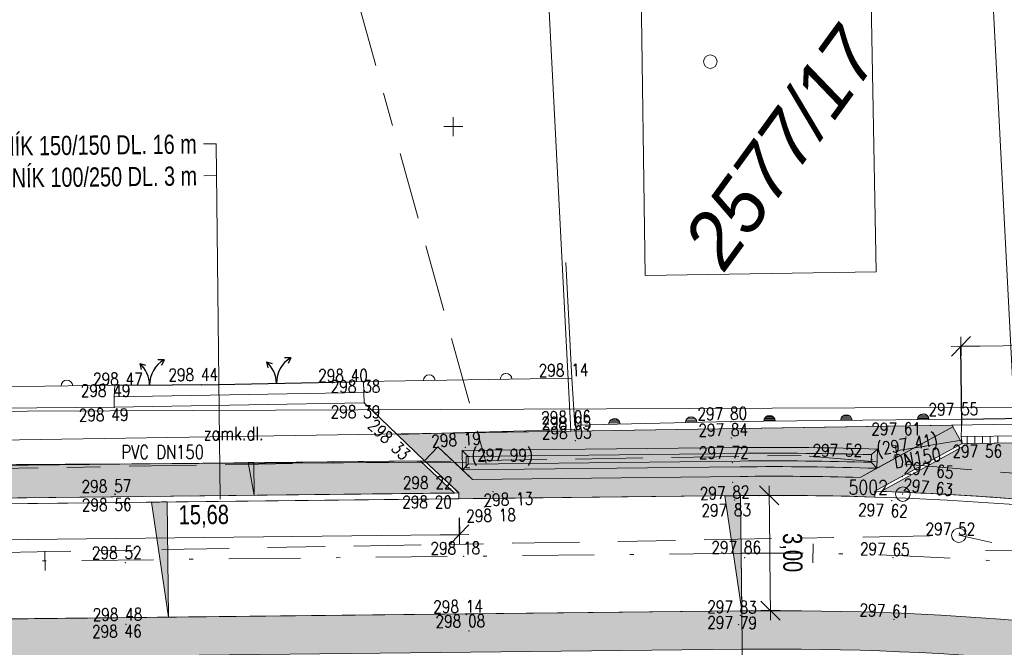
# Model space of a CAD drawing. Header units: metres. Extents: x -456831 to -456516, y -1111244 to -1111169.
# Tile 9 of 19: x -456761 to -456736, y -1111214 to -1111197. Entities that reach past the tile are written whole.
import ezdxf
from ezdxf.enums import TextEntityAlignment as Align

# ---------------------------------------------------------------- set-up
doc = ezdxf.new("R2010")
doc.units = ezdxf.units.M
doc.header["$MEASUREMENT"] = 0
for name, pattern in [('6.1622', [40, 3.5, -3, 7, -3, 3.5, 3.5, -3, 7, -3, 3.5]), ('6.2322', [40, 3.5, -3, 7, -4, 6, -3, 7, -3, 3.5]), ('DGN Style 2', [9.312694, 5.587616, -3.725078]), ('DGN Style 4', [14.909623, 7.450155, -3.725078, 0.009313, -3.725078])]:
    doc.linetypes.add(name, pattern=pattern)
doc.layers.get('0').update_dxf_attribs({"lineweight": 13})
for name, color, linetype, lineweight in [('BARVY_KOMUNIKACE', 254, 'Continuous', 0), ('BARVY_KRAJNICE', 101, 'Continuous', 0), ('BARVY_NASYP', 71, 'Continuous', 0), ('BARVY_OPRAVA_DLAZBA', 51, 'Continuous', 0), ('GEODETICKE_BODY', 2, 'Continuous', 13), ('geom_popis_oblouku', 1, 'DGN Style 2', 0), ('HRANICE', 7, 'Continuous', 13), ('Hranice parcel', 9, 'Continuous', 13), ('HRANICE_DRUH_POZEMKU', 7, 'Continuous', 13), ('HRANICE_VSTUP', 4, 'Continuous', 30), ('HRANY NAVRH', 1, 'Continuous', 13), ('HRANY_ZELEN', 96, 'Continuous', 13), ('IS_CEZ_NN_NADZ', 1, 'Continuous', 0), ('IS_SMVAK_KANAL_SPL_TRASA', 32, '6.2322', 0), ('IS_SMVAK_VODA_TRASA', 5, '6.1622', 0), ('KOMUNIKACE_CHODNIK', 7, 'Continuous', 13), ('KOTY', 1, 'Continuous', 13), ('KRAJNICE', 1, 'Continuous', 13), ('OBJEKTY_ODVODNOVACI_ZLAB', 7, 'Continuous', 13), ('OSA', 1, 'DGN Style 4', 13), ('Parcelní čísla', 9, 'Continuous', 13), ('POPIS OBRUB', 1, 'Continuous', 13), ('SIT', 5, 'Continuous', 13), ('SITE_KANALIZACE', 7, 'Continuous', 13), ('SKLONOVNIK', 1, 'Continuous', 0), ('SKRYTE_BODY', 7, 'Continuous', 0), ('STANIČENÍ', 1, 'Continuous', 13), ('TEXTY_KANALIZACE', 7, 'Continuous', 13), ('TEXTY_KOMUNIKACE', 7, 'Continuous', 13), ('VYSKY', 34, 'Continuous', 0), ('VYSKY_OBRUBNIK', 34, 'Continuous', 0), ('Značky budov', 9, 'Continuous', 13)]:
    doc.layers.add(name, color=color, linetype=linetype, lineweight=lineweight)
doc.styles.add('ARIAL', font='arial.ttf')
doc.styles.add('ROMANS', font='romans.shx')
doc.styles.add('Style-Arial', font='arial.ttf')
doc.styles.add('Style-cs_Italics', font='cs_Italics.shx')
doc.styles.add('Style-Times New Roman', font='times.ttf')
doc.dimstyles.new('1 500', dxfattribs={"dimtxt": 1, "dimasz": 1, "dimexe": 0, "dimexo": 1, "dimgap": 0.5, "dimtad": 1, "dimzin": 0, "dimtxsty": 'Style-Times New Roman', "dimblk": 'KONCOVA ZNACKA KOTY_1.0', "dimcen": 0, "dimazin": 3, "dimtfac": 1, "dimtdec": 0, "dimtofl": 0, "dimtmove": 0, "dimatfit": 1, "dimldrblk": 'KONCOVA ZNACKA KOTY_1.0', "dimfxl": 0, "dimtolj": 1, "dimtzin": 0, "dimarcsym": 0})

# ---------------------------------------------------------------- blocks, each defined once
blk = doc.blocks.new('4.02')
at = {"layer": 'Značky budov', "ltscale": 0.25}
blk.add_circle((-0.0007, 0.0001), 0.0175, dxfattribs=at)
blk = doc.blocks.new('SIT')
at = {"color": 0, "linetype": 'ByBlock', "lineweight": -2}
for p, q in [((-1, 0), (1, 0)), ((0, 1), (0, -1))]:
    blk.add_line(p, q, dxfattribs=at)
blk = doc.blocks.new('SAK')
at = {"color": 0, "linetype": 'ByBlock', "lineweight": -2}
blk.add_circle((0, 0), 0.75, dxfattribs=at)
blk = doc.blocks.new('PB')
at = {"color": 0, "linetype": 'ByBlock', "lineweight": -2}
blk.add_circle((0, 0), 0.75, dxfattribs=at)
blk.add_point((0, 0), dxfattribs=at)
blk = doc.blocks.new('VYUSTENI')
at = {"color": 0, "linetype": 'ByBlock', "lineweight": -2}
for p, q in [((0, 3.09), (0, 0)), ((0, 0), (-0.59, 0)), ((-0.59, 0), (-0.59, -0.39)), ((0, 0), (0.59, 0)), ((0.59, 0), (0.59, -0.39))]:
    blk.add_line(p, q, dxfattribs=at)
blk = doc.blocks.new('PLOTKOVO')
at = {"color": 0, "linetype": 'ByBlock', "lineweight": -2}
for p, q in [((0.12, -0.59), (0.12, 0.59)), ((0.24, -0.55), (0.24, 0.55)), ((0.36, -0.48), (0.36, 0.48)), ((0.48, -0.36), (0.48, 0.36))]:
    blk.add_line(p, q, dxfattribs=at)
blk.add_arc((0, 0), 0.6, 270, 90, dxfattribs=at)
blk = doc.blocks.new('PLOTZDEN')
at = {"color": 0, "linetype": 'ByBlock', "lineweight": -2}
blk.add_arc((0, 0), 0.6, 270, 90, dxfattribs=at)
blk = doc.blocks.new('VJEZD')
at = {"color": 0, "linetype": 'ByBlock', "lineweight": -2}
for p, q in [((-1.01, 2.25), (-0.41, 2.06)), ((-1.01, 2.25), (-0.86, 1.63)), ((1.53, 2.61), (0.89, 2.62)), ((1.53, 2.61), (1.25, 2.04))]:
    blk.add_line(p, q, dxfattribs=at)
for centre, start, end in [((-3, 0), 0, 48.5493), ((3, 0), 119.4411, 180)]:
    blk.add_arc(centre, 3, start, end, dxfattribs=at)
blk = doc.blocks.new('KONCOVA ZNACKA KOTY_1.0')
blk.add_line((0, 0), (-1, 0))
at = {"layer": 'KOTY'}
for p, q in [((-0.5, -0.5), (0.5, 0.5)), ((-0.5, 0), (0.5, 0)), ((0, -0.5), (0, 0.5))]:
    blk.add_line(p, q, dxfattribs=at)
blk = doc.blocks.new('*D49')
at = {"layer": 'Defpoints', "color": 0, "linetype": 'Continuous', "lineweight": 30}
for p in [(-456729.336, -1111205.634), (-456736.753, -1111208.253), (-456729.307, -1111208.167)]:
    blk.add_point(p, dxfattribs=at)
at = {"layer": 'KOTY', "color": 0, "linetype": 'ByBlock', "lineweight": -2}
for p, q in [((-456736.759, -1111207.753), (-456736.782, -1111205.72)), ((-456729.313, -1111207.667), (-456729.336, -1111205.634))]:
    blk.add_line(p, q, dxfattribs=at)
at = {"layer": 'KOTY', "linetype": 'Continuous'}
blk.add_line((-456736.282, -1111205.714), (-456729.836, -1111205.64), dxfattribs=at)
at = {"layer": 'KOTY', "linetype": 'Continuous', "xscale": 0.5, "yscale": 0.5, "zscale": 0.5}
for p, rotation in [((-456736.782, -1111205.72), 180.66172682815), ((-456729.336, -1111205.634), 0.6617268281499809)]:
    blk.add_blockref('KONCOVA ZNACKA KOTY_1.0', p, dxfattribs=dict(at, rotation=rotation))
at = {"layer": 'KOTY', "color": 7, "linetype": 'Continuous', "insert": (-456733.066, -1111205.128), "char_height": 0.5, "attachment_point": 5, "rotation": 0.6617, "style": 'ARIAL'}
blk.add_mtext('\\A1;\\H1x;\\W0.75;7,45', dxfattribs=at)
blk = doc.blocks.new('*D53')
at = {"layer": 'Defpoints', "color": 0, "linetype": 'Continuous', "lineweight": 30}
for p in [(-456742.522, -1111209.608), (-456741.774, -1111209.6), (-456742.489, -1111212.608)]:
    blk.add_point(p, dxfattribs=at)
at = {"layer": 'KOTY', "color": 0, "linetype": 'ByBlock', "lineweight": -2}
for p, q in [((-456742.022, -1111209.602), (-456741.774, -1111209.6)), ((-456741.989, -1111212.602), (-456741.741, -1111212.599))]:
    blk.add_line(p, q, dxfattribs=at)
at = {"layer": 'KOTY', "linetype": 'Continuous'}
blk.add_line((-456741.746, -1111212.099), (-456741.768, -1111210.1), dxfattribs=at)
at = {"layer": 'KOTY', "linetype": 'Continuous', "xscale": 0.5, "yscale": 0.5, "zscale": 0.5}
for p, rotation in [((-456741.774, -1111209.6), 90.62929367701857), ((-456741.741, -1111212.599), 270.6292936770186)]:
    blk.add_blockref('KONCOVA ZNACKA KOTY_1.0', p, dxfattribs=dict(at, rotation=rotation))
at = {"layer": 'KOTY', "color": 7, "linetype": 'Continuous', "insert": (-456741.207, -1111211.093), "char_height": 0.5, "attachment_point": 5, "rotation": 270.6293, "style": 'ARIAL'}
blk.add_mtext('\\A1;\\H1x;\\W0.75;3,00', dxfattribs=at)
blk = doc.blocks.new('*D55')
at = {"layer": 'Defpoints', "color": 0, "linetype": 'Continuous', "lineweight": 30}
for p in [(-456749.852, -1111209.688), (-456765.531, -1111209.861), (-456749.842, -1111210.625)]:
    blk.add_point(p, dxfattribs=at)
at = {"layer": 'KOTY', "color": 0, "linetype": 'ByBlock', "lineweight": -2}
for p, q in [((-456749.847, -1111210.188), (-456749.842, -1111210.625)), ((-456765.526, -1111210.36), (-456765.521, -1111210.798))]:
    blk.add_line(p, q, dxfattribs=at)
at = {"layer": 'KOTY', "linetype": 'Continuous'}
blk.add_line((-456765.021, -1111210.792), (-456750.342, -1111210.631), dxfattribs=at)
at = {"layer": 'KOTY', "linetype": 'Continuous', "xscale": 0.5, "yscale": 0.5, "zscale": 0.5}
for p, rotation in [((-456765.521, -1111210.798), 180.629293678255), ((-456749.842, -1111210.625), 0.6292936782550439)]:
    blk.add_blockref('KONCOVA ZNACKA KOTY_1.0', p, dxfattribs=dict(at, rotation=rotation))
at = {"layer": 'KOTY', "color": 7, "linetype": 'Continuous', "insert": (-456756.496, -1111210.148), "char_height": 0.5, "attachment_point": 5, "rotation": 0.6293, "style": 'ARIAL'}
blk.add_mtext('\\A1;\\H1x;\\W0.75;15,68', dxfattribs=at)

msp = doc.modelspace()

# ---------------------------------------------------------------- hatches: boundary and pattern name
at = {"layer": 'BARVY_KRAJNICE', "ltscale": 0.25, "extrusion": (0, 0, -1)}
for points in [[(456742.536, -1111208.358, 0.010823), (456738.954, -1111208.396), (456738.97, -1111208.896), (456736.993, -1111207.814), (456736.994, -1111207.775), (456746.94, -1111207.93), (456750.004, -1111207.977), (456751.464, -1111208.02), (456750.745, -1111208.698), (456750.402, -1111208.334), (456749.763, -1111208.937), (456749.768, -1111208.437)], [(456742.522, -1111209.608, 0.010722), (456739.027, -1111209.644), (456739.023, -1111209.494), (456736.753, -1111208.253), (456736.993, -1111207.814), (456738.97, -1111208.896), (456739.404, -1111209.133, -0.009525), (456742.528, -1111209.108), (456749.501, -1111209.184), (456749.763, -1111208.937), (456750.402, -1111208.334), (456750.745, -1111208.698), (456749.854, -1111209.538), (456749.852, -1111209.688)], [(456742.534, -1111208.508, 0.010369), (456739.109, -1111208.541), (456738.954, -1111208.396, -0.010823), (456742.536, -1111208.358), (456749.768, -1111208.437), (456749.616, -1111208.586)], [(456742.53, -1111208.858, 0.010823), (456738.97, -1111208.896), (456739.115, -1111208.741, -0.010368), (456742.532, -1111208.708), (456749.614, -1111208.786), (456749.763, -1111208.937)]]:
    msp.add_hatch(color=256, dxfattribs=at).paths.add_polyline_path(points)
at = {"layer": 'BARVY_KRAJNICE', "ltscale": 0.25}
for points in [[(-456749.763, -1111208.937), (-456749.768, -1111208.437), (-456749.616, -1111208.586), (-456749.614, -1111208.786)], [(-456739.109, -1111208.541, 0.010369), (-456742.534, -1111208.508), (-456749.616, -1111208.586), (-456749.614, -1111208.786), (-456742.532, -1111208.708, -0.010368), (-456739.115, -1111208.741)], [(-456738.97, -1111208.896), (-456739.115, -1111208.741), (-456739.109, -1111208.541), (-456738.954, -1111208.396)], [(-456714.028, -1111217.117, 0.01785), (-456711.775, -1111217.492), (-456710.815, -1111219.189), (-456710.269, -1111219.137), (-456711.463, -1111217.027, -0.019827), (-456713.928, -1111216.627), (-456725.993, -1111214.175, 0.052921), (-456742.489, -1111212.608), (-456768.919, -1111212.898), (-456768.917, -1111213.048), (-456768.882, -1111216.274), (-456768.382, -1111216.266), (-456768.403, -1111214.392), (-456768.408, -1111213.892), (-456742.478, -1111213.608, -0.052921), (-456726.192, -1111215.155), (-456718.085, -1111216.803), (-456717.641, -1111216.804), (-456715.534, -1111216.811)]]:
    msp.add_hatch(color=256, dxfattribs=at).paths.add_polyline_path(points)
at = {"layer": 'BARVY_NASYP', "ltscale": 0.25, "extrusion": (0, 0, -1)}
msp.add_hatch(color=256, dxfattribs=at).paths.add_polyline_path([(456742.528, -1111209.108, 0.009525), (456739.404, -1111209.133), (456738.97, -1111208.896, -0.010823), (456742.53, -1111208.858), (456749.763, -1111208.937), (456749.501, -1111209.184)])
at = {"layer": 'BARVY_OPRAVA_DLAZBA', "ltscale": 0.25, "extrusion": (0, 0, -1)}
msp.add_hatch(color=256, dxfattribs=at).paths.add_polyline_path([(456738.865, -1111209.5, 0.028579), (456729.578, -1111210.347), (456729.407, -1111208.168), (456736.583, -1111208.251)])
at = {"layer": 'BARVY_OPRAVA_DLAZBA', "ltscale": 0.25}
msp.add_hatch(color=256, dxfattribs=at).paths.add_polyline_path([(-456765.421, -1111209.709), (-456764.607, -1111208.85), (-456750.86, -1111208.699), (-456749.969, -1111209.54)])
at = {"layer": 'SKLONOVNIK', "ltscale": 0.25}
for points in [[(-456755.185, -1111209.597), (-456755.342, -1111208.749), (-456755.195, -1111208.747)], [(-456757.857, -1111209.777), (-456757.414, -1111212.772), (-456757.447, -1111209.772, 0.001009)], [(-456742.932, -1111209.613), (-456742.489, -1111212.608), (-456742.522, -1111209.608, 0.001009)]]:
    msp.add_hatch(color=256, dxfattribs=at).paths.add_polyline_path(points)

# ---------------------------------------------------------------- linework, layer by layer
at = {"layer": 'BARVY_KOMUNIKACE', "ltscale": 0.25, "flags": 128}
for points in [[(-456668.942, -1111208.542, 0.024809), (-456693.634, -1111212.07), (-456702.229, -1111213.737, -0.098325), (-456713.331, -1111213.687), (-456725.395, -1111211.236, 0.052921), (-456742.522, -1111209.608), (-456749.852, -1111209.688), (-456765.531, -1111209.861), (-456784.676, -1111210.071), (-456788.312, -1111210.111), (-456818.051, -1111210.437, -0.236038), (-456830.115, -1111204.571)], [(-456830.115, -1111213.556, 0.001344), (-456824.73, -1111213.511), (-456814.395, -1111213.397), (-456798.647, -1111213.224), (-456787.338, -1111213.1), (-456781.464, -1111213.036), (-456775.948, -1111212.975), (-456768.919, -1111212.898), (-456742.489, -1111212.608, -0.052921), (-456725.993, -1111214.175), (-456713.928, -1111216.627, 0.098325), (-456701.658, -1111216.682), (-456696.471, -1111215.677), (-456693.063, -1111215.016, -0.024809), (-456668.666, -1111211.529)]]:
    msp.add_lwpolyline(points, format="xyb", dxfattribs=at)
at = {"layer": 'BARVY_KRAJNICE', "ltscale": 0.25, "flags": 128}
for points in [[(-456742.536, -1111208.358, -0.010823), (-456738.954, -1111208.396), (-456738.97, -1111208.896), (-456736.993, -1111207.814), (-456736.994, -1111207.775), (-456746.94, -1111207.93), (-456750.004, -1111207.977), (-456751.464, -1111208.02), (-456750.745, -1111208.698), (-456750.402, -1111208.334), (-456749.763, -1111208.937), (-456749.768, -1111208.437)], [(-456742.522, -1111209.608, -0.010722), (-456739.027, -1111209.644), (-456739.023, -1111209.494), (-456736.753, -1111208.253), (-456736.993, -1111207.814), (-456738.97, -1111208.896), (-456739.404, -1111209.133, 0.009525), (-456742.528, -1111209.108), (-456749.501, -1111209.184), (-456749.763, -1111208.937), (-456750.402, -1111208.334), (-456750.745, -1111208.698), (-456749.854, -1111209.538), (-456749.852, -1111209.688)], [(-456742.534, -1111208.508, -0.010369), (-456739.109, -1111208.541), (-456738.954, -1111208.396, 0.010823), (-456742.536, -1111208.358), (-456749.768, -1111208.437), (-456749.616, -1111208.586)], [(-456739.109, -1111208.541, 0.010369), (-456742.534, -1111208.508), (-456749.616, -1111208.586), (-456749.614, -1111208.786), (-456742.532, -1111208.708, -0.010368), (-456739.115, -1111208.741)], [(-456742.53, -1111208.858, -0.010823), (-456738.97, -1111208.896), (-456739.115, -1111208.741, 0.010368), (-456742.532, -1111208.708), (-456749.614, -1111208.786), (-456749.763, -1111208.937)], [(-456714.028, -1111217.117, 0.01785), (-456711.775, -1111217.492), (-456710.815, -1111219.189), (-456710.269, -1111219.137), (-456711.463, -1111217.027, -0.019827), (-456713.928, -1111216.627), (-456725.993, -1111214.175, 0.052921), (-456742.489, -1111212.608), (-456768.919, -1111212.898), (-456768.917, -1111213.048), (-456768.882, -1111216.274), (-456768.382, -1111216.266), (-456768.403, -1111214.392), (-456768.408, -1111213.892), (-456742.478, -1111213.608, -0.052921), (-456726.192, -1111215.155), (-456718.085, -1111216.803), (-456717.641, -1111216.804), (-456715.534, -1111216.811)]]:
    msp.add_lwpolyline(points, format="xyb", close=True, dxfattribs=at)
for points in [[(-456749.614, -1111208.786), (-456749.616, -1111208.586), (-456749.768, -1111208.437), (-456749.763, -1111208.937)], [(-456739.109, -1111208.541), (-456739.115, -1111208.741), (-456738.97, -1111208.896), (-456738.954, -1111208.396)]]:
    msp.add_lwpolyline(points, close=True, dxfattribs=at)
at = {"layer": 'BARVY_NASYP', "ltscale": 0.25, "flags": 128}
msp.add_lwpolyline([(-456742.528, -1111209.108, -0.009525), (-456739.404, -1111209.133), (-456738.97, -1111208.896, 0.010823), (-456742.53, -1111208.858), (-456749.763, -1111208.937), (-456749.501, -1111209.184)], format="xyb", close=True, dxfattribs=at)
at = {"layer": 'BARVY_OPRAVA_DLAZBA', "ltscale": 0.25, "flags": 128}
msp.add_lwpolyline([(-456738.865, -1111209.5, -0.028579), (-456729.578, -1111210.347), (-456729.407, -1111208.168), (-456736.583, -1111208.251)], format="xyb", close=True, dxfattribs=at)
msp.add_lwpolyline([(-456749.969, -1111209.54), (-456750.86, -1111208.699), (-456764.607, -1111208.85), (-456765.421, -1111209.709)], close=True, dxfattribs=at)
at = {"layer": 'geom_popis_oblouku', "flags": 128}
msp.add_lwpolyline([(-456731.935, -1111211.437), (-456734.015, -1111211.014), (-456736.138, -1111211.038)], dxfattribs=at)
at = {"layer": 'HRANICE', "ltscale": 0.25}
for p, q in [((-456746.913, -1111206.55), (-456747.065, -1111203.534)), ((-456763.309, -1111206.796), (-456758.81, -1111206.735)), ((-456758.81, -1111206.735), (-456758.514, -1111206.734)), ((-456757.302, -1111206.722), (-456756.555, -1111206.72)), ((-456752.651, -1111206.642), (-456752.336, -1111206.639)), ((-456752.336, -1111206.639), (-456746.913, -1111206.55)), ((-456746.913, -1111206.55), (-456746.838, -1111207.773)), ((-456746.838, -1111207.773), (-456742.772, -1111207.682)), ((-456742.772, -1111207.682), (-456736.756, -1111207.618))]:
    msp.add_line(p, q, dxfattribs=at)
at = {"layer": 'Hranice parcel', "ltscale": 0.25}
for p, q in [((-456746.94, -1111207.93), (-456748.876, -1111170.564)), ((-456737.292, -1111170.564), (-456735.38, -1111207.75)), ((-456735.38, -1111207.75), (-456746.94, -1111207.93)), ((-456746.94, -1111207.93), (-456782.5, -1111208.48))]:
    msp.add_line(p, q, dxfattribs=at)
at = {"layer": 'Hranice parcel', "ltscale": 0.25, "flags": 128}
msp.add_lwpolyline([(-456745.12, -1111195.88), (-456739.14, -1111195.79), (-456738.99, -1111203.78), (-456745, -1111203.88), (-456745.12, -1111195.88)], dxfattribs=at)
at = {"layer": 'HRANICE_DRUH_POZEMKU', "ltscale": 0.25}
for p, q in [((-456751.464, -1111208.02), (-456750.004, -1111207.977)), ((-456750.004, -1111207.977), (-456746.839, -1111207.885)), ((-456746.839, -1111207.885), (-456746.836, -1111207.928))]:
    msp.add_line(p, q, dxfattribs=at)
at = {"layer": 'HRANICE_VSTUP', "ltscale": 0.25}
for p, q in [((-456758.514, -1111206.734), (-456757.302, -1111206.722)), ((-456756.555, -1111206.72), (-456752.651, -1111206.642)), ((-456736.756, -1111207.618), (-456731.723, -1111207.535))]:
    msp.add_line(p, q, dxfattribs=at)
at = {"layer": 'HRANY NAVRH', "ltscale": 0.25}
for p, q in [((-456736.753, -1111208.253), (-456739.023, -1111209.494)), ((-456736.583, -1111208.251), (-456738.865, -1111209.5)), ((-456736.753, -1111208.253), (-456729.307, -1111208.167)), ((-456750.745, -1111208.698), (-456764.719, -1111208.852)), ((-456750.86, -1111208.699), (-456749.969, -1111209.54)), ((-456750.745, -1111208.698), (-456749.854, -1111209.538)), ((-456749.854, -1111209.538), (-456765.533, -1111209.711)), ((-456749.854, -1111209.538), (-456749.852, -1111209.688)), ((-456739.023, -1111209.494), (-456739.027, -1111209.644)), ((-456742.522, -1111209.608), (-456818.051, -1111210.437)), ((-456742.489, -1111212.608), (-456824.73, -1111213.511))]:
    msp.add_line(p, q, dxfattribs=at)
for radius, start, end in [(81.65, 81.44331, 88.1721), (81.5, 78.51209, 90.62929), (78.5, 78.51209, 90.62929)]:
    msp.add_arc((-456741.627, -1111291.103), radius, start, end, dxfattribs=at)
at = {"layer": 'HRANY_ZELEN', "ltscale": 0.25}
for p, q in [((-456736.994, -1111207.775), (-456746.94, -1111207.93)), ((-456736.993, -1111207.814), (-456736.994, -1111207.775)), ((-456750.004, -1111207.977), (-456751.464, -1111208.02)), ((-456751.464, -1111208.02), (-456750.745, -1111208.698)), ((-456746.94, -1111207.93), (-456750.004, -1111207.977))]:
    msp.add_line(p, q, dxfattribs=at)
at = {"layer": 'IS_CEZ_NN_NADZ', "ltscale": 0.25}
msp.add_lwpolyline([(-456765.414, -1111207.429), (-456728.763, -1111207.28)], dxfattribs=at)
at = {"layer": 'IS_SMVAK_KANAL_SPL_TRASA', "ltscale": 0.25}
for p, q in [((-456786.581, -1111211.53), (-456736.835, -1111210.641)), ((-456736.835, -1111210.641), (-456707.689, -1111216.933))]:
    msp.add_line(p, q, dxfattribs=at)
at = {"layer": 'IS_SMVAK_VODA_TRASA', "ltscale": 0.25}
msp.add_line((-456749.147, -1111208.767), (-456752.828, -1111195.492), dxfattribs=at)
msp.add_lwpolyline([(-456581.652, -1111200.39), (-456581.82, -1111200.42), (-456613.57, -1111203.17), (-456643.84, -1111205.94), (-456680.35, -1111208.96), (-456707.6, -1111211.36), (-456740.94, -1111208.56), (-456761.83, -1111208.9), (-456763.052, -1111208.842)], dxfattribs=at)
at = {"layer": 'KOMUNIKACE_CHODNIK', "ltscale": 0.25}
for p, q in [((-456758.827, -1111207.036), (-456758.81, -1111206.735)), ((-456752.336, -1111206.639), (-456752.326, -1111206.926)), ((-456758.83, -1111207.308), (-456758.827, -1111207.036)), ((-456758.83, -1111207.308), (-456752.32, -1111207.19)), ((-456752.32, -1111207.19), (-456751.464, -1111208.02)), ((-456763.307, -1111207.342), (-456758.83, -1111207.308)), ((-456736.773, -1111208.069), (-456736.756, -1111207.618)), ((-456751.464, -1111208.02), (-456750.745, -1111208.698)), ((-456750.745, -1111208.698), (-456749.901, -1111209.494))]:
    msp.add_line(p, q, dxfattribs=at)
at = {"layer": 'KRAJNICE', "ltscale": 0.25}
for p, q in [((-456736.993, -1111207.814), (-456739.404, -1111209.133)), ((-456736.993, -1111207.814), (-456736.753, -1111208.253)), ((-456750.745, -1111208.698), (-456750.402, -1111208.334)), ((-456750.402, -1111208.334), (-456749.501, -1111209.184)), ((-456742.536, -1111208.358), (-456749.768, -1111208.437)), ((-456749.768, -1111208.437), (-456749.763, -1111208.937)), ((-456738.954, -1111208.396), (-456738.97, -1111208.896)), ((-456742.53, -1111208.858), (-456749.763, -1111208.937)), ((-456742.528, -1111209.108), (-456749.501, -1111209.184))]:
    msp.add_line(p, q, dxfattribs=at)
at = {"layer": 'KRAJNICE', "lineweight": 0, "ltscale": 0.25}
for p, q in [((-456749.616, -1111208.586), (-456749.768, -1111208.437)), ((-456742.534, -1111208.508), (-456749.616, -1111208.586)), ((-456739.109, -1111208.541), (-456739.115, -1111208.741)), ((-456739.109, -1111208.541), (-456738.954, -1111208.396)), ((-456749.614, -1111208.786), (-456749.763, -1111208.937)), ((-456749.616, -1111208.586), (-456749.614, -1111208.786)), ((-456742.532, -1111208.708), (-456749.614, -1111208.786)), ((-456739.115, -1111208.741), (-456738.97, -1111208.896))]:
    msp.add_line(p, q, dxfattribs=at)
at = {"layer": 'KRAJNICE', "ltscale": 0.25}
for radius, start in [(82.75, 88.14885), (82.25, 88.14885), (82, 88.44637)]:
    msp.add_arc((-456741.627, -1111291.103), radius, start, 90.62929, dxfattribs=at)
at = {"layer": 'KRAJNICE', "lineweight": 0, "ltscale": 0.25}
for radius, start in [(82.6, 88.2529), (82.4, 88.25315)]:
    msp.add_arc((-456741.627, -1111291.103), radius, start, 90.62929, dxfattribs=at)
at = {"layer": 'OBJEKTY_ODVODNOVACI_ZLAB', "ltscale": 0.25}
for p, q in [((-456758.827, -1111207.036), (-456752.326, -1111206.926)), ((-456752.326, -1111206.926), (-456752.32, -1111207.19)), ((-456736.773, -1111208.069), (-456729.306, -1111207.973)), ((-456736.753, -1111208.253), (-456736.773, -1111208.069)), ((-456729.307, -1111208.167), (-456736.753, -1111208.253)), ((-456736.62, -1111208.067), (-456736.617, -1111208.251)), ((-456736.42, -1111208.064), (-456736.417, -1111208.249)), ((-456736.22, -1111208.062), (-456736.217, -1111208.247)), ((-456736.02, -1111208.059), (-456736.017, -1111208.245)), ((-456735.82, -1111208.057), (-456735.817, -1111208.242))]:
    msp.add_line(p, q, dxfattribs=at)
at = {"layer": 'OSA', "ltscale": 0.25}
msp.add_line((-456742.506, -1111211.108), (-456824.747, -1111212.011), dxfattribs=at)
msp.add_arc((-456741.627, -1111291.103), 80, 78.51209, 90.62929, dxfattribs=at)
at = {"layer": 'POPIS OBRUB'}
for p, q in [((-456756.502, -1111200.45), (-456756.17, -1111200.447)), ((-456756.17, -1111200.447), (-456756.069, -1111209.703)), ((-456756.493, -1111201.28), (-456756.161, -1111201.276))]:
    msp.add_line(p, q, dxfattribs=at)
at = {"layer": 'SITE_KANALIZACE', "ltscale": 0.25}
for p, q in [((-456736.763, -1111208.161), (-456738.464, -1111208.444)), ((-456749.667, -1111208.737), (-456765.713, -1111208.815))]:
    msp.add_line(p, q, dxfattribs=at)
at = {"layer": 'SKLONOVNIK', "ltscale": 0.25, "flags": 128}
msp.add_lwpolyline([(-456755.185, -1111209.597), (-456755.195, -1111208.747), (-456755.342, -1111208.749)], close=True, dxfattribs=at)
for points in [[(-456757.857, -1111209.777), (-456757.414, -1111212.772), (-456757.447, -1111209.772, 0.001009)], [(-456742.932, -1111209.613), (-456742.489, -1111212.608), (-456742.522, -1111209.608, 0.001009)]]:
    msp.add_lwpolyline(points, format="xyb", close=True, dxfattribs=at)
at = {"layer": 'SKRYTE_BODY', "ltscale": 0.25}
for p in [(-456758.81, -1111206.735), (-456758.81, -1111206.735), (-456758.81, -1111206.735), (-456758.514, -1111206.734), (-456757.302, -1111206.722), (-456756.555, -1111206.72), (-456752.651, -1111206.642), (-456752.336, -1111206.639), (-456752.336, -1111206.639), (-456746.913, -1111206.55), (-456752.326, -1111206.926), (-456752.326, -1111206.926), (-456752.326, -1111206.926), (-456758.827, -1111207.036), (-456758.827, -1111207.036), (-456758.827, -1111207.036), (-456752.32, -1111207.19), (-456752.32, -1111207.19), (-456758.83, -1111207.308), (-456758.83, -1111207.308), (-456746.838, -1111207.773), (-456742.772, -1111207.682), (-456736.756, -1111207.618), (-456736.756, -1111207.618), (-456751.464, -1111208.02), (-456751.464, -1111208.02), (-456751.464, -1111208.02), (-456746.839, -1111207.885), (-456746.839, -1111207.885), (-456746.822, -1111208.176), (-456746.822, -1111208.176), (-456742.757, -1111208.107), (-456738.211, -1111208.082), (-456738.211, -1111208.082), (-456736.773, -1111208.069), (-456736.773, -1111208.069), (-456736.753, -1111208.253), (-456749.688, -1111208.351), (-456749.688, -1111208.351), (-456738.464, -1111208.444), (-456749.667, -1111208.737), (-456742.735, -1111208.746), (-456739.095, -1111208.673), (-456742.723, -1111209.261), (-456742.723, -1111209.261), (-456738.308, -1111209.113), (-456738.308, -1111209.113), (-456738.308, -1111209.113), (-456738.308, -1111209.113), (-456738.307, -1111209.103), (-456758.809, -1111209.569), (-456758.809, -1111209.579), (-456749.901, -1111209.494), (-456749.901, -1111209.494), (-456749.901, -1111209.504), (-456749.901, -1111209.504), (-456749.901, -1111209.504), (-456749.901, -1111209.504), (-456748.969, -1111209.504), (-456748.969, -1111209.504), (-456742.676, -1111209.721), (-456738.582, -1111209.739), (-456738.582, -1111209.739), (-456749.19, -1111209.905), (-456749.19, -1111209.905), (-456758.541, -1111211.353), (-456749.726, -1111211.187), (-456742.413, -1111211.22), (-456738.55, -1111211.222), (-456749.66, -1111212.704), (-456742.525, -1111212.725), (-456738.528, -1111212.828), (-456758.528, -1111213.176), (-456758.521, -1111212.962), (-456749.593, -1111213.135), (-456742.568, -1111212.97), (-456742.568, -1111212.97)]:
    msp.add_point(p, dxfattribs=at)
at = {"layer": 'STANIČENÍ', "flags": 128}
for points in [[(-456740.636, -1111211.359), (-456740.63, -1111210.859)], [(-456760.629, -1111211.557), (-456760.635, -1111211.057)], [(-456742.506, -1111211.108), (-456742.374, -1111223.107)]]:
    msp.add_lwpolyline(points, dxfattribs=at)

# ---------------------------------------------------------------- block references
at = {"layer": 'GEODETICKE_BODY', "ltscale": 0.25, "xscale": 0.25, "yscale": 0.25, "zscale": 0.25}
msp.add_blockref('PB', (-456738.294, -1111209.569), dxfattribs=at)
at = {"layer": 'HRANICE', "ltscale": 0.25, "xscale": 0.25, "yscale": 0.25, "zscale": 0.25}
for name, p, rotation in [('PLOTZDEN', (-456750.624, -1111206.611), 90.94022988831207), ('PLOTZDEN', (-456748.625, -1111206.578), 90.94022988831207), ('PLOTZDEN', (-456760.06, -1111206.752), 90.7768011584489), ('PLOTKOVO', (-456741.764, -1111207.671), 90.60950657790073), ('PLOTKOVO', (-456739.764, -1111207.65), 90.60950657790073), ('PLOTKOVO', (-456737.764, -1111207.629), 90.60950657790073), ('PLOTKOVO', (-456745.805, -1111207.75), 91.28210665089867), ('PLOTKOVO', (-456743.805, -1111207.705), 91.28210665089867)]:
    msp.add_blockref(name, p, dxfattribs=dict(at, rotation=rotation))
at = {"layer": 'HRANICE_VSTUP', "ltscale": 0.25, "xscale": 0.25, "yscale": 0.25, "zscale": 0.25}
for p, rotation in [((-456757.908, -1111206.728), 0.4094575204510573), ((-456754.603, -1111206.681), 1.099878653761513)]:
    msp.add_blockref('VJEZD', p, dxfattribs=dict(at, rotation=rotation))
at = {"layer": 'SIT', "ltscale": 0.25, "xscale": 0.25, "yscale": 0.25, "zscale": 0.25}
msp.add_blockref('SIT', (-456750, -1111200), dxfattribs=at)
at = {"layer": 'SITE_KANALIZACE', "ltscale": 0.25, "xscale": 0.25, "yscale": 0.25, "zscale": 0.25}
for p, rotation in [((-456738.464, -1111208.444), 279.5079231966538), ((-456749.667, -1111208.737), 90.39261372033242)]:
    msp.add_blockref('VYUSTENI', p, dxfattribs=dict(at, rotation=rotation))
msp.add_blockref('SAK', (-456736.835, -1111210.641), dxfattribs=at)
at = {"layer": 'Značky budov', "ltscale": 0.25, "xscale": 10, "yscale": 10, "zscale": 10}
msp.add_blockref('4.02', (-456743.3, -1111198.31), dxfattribs=at)

# ---------------------------------------------------------------- texts
at = {"layer": 'GEODETICKE_BODY', "style": 'ROMANS', "width": 0.8}
msp.add_text('5002', height=0.375, dxfattribs=at).set_placement((-456739.194, -1111209.582), align=Align.CENTER)
at = {"layer": 'Parcelní čísla', "style": 'Style-cs_Italics'}
msp.add_text('2577/17', height=1.445, rotation=54, dxfattribs=at).set_placement((-456740.882, -1111200.966), align=Align.CENTER)
at = {"layer": 'POPIS OBRUB', "style": 'Style-Arial', "width": 0.74}
for s, p in [('BETONOVÝ NÁJEZDOVÝ OBRUBNÍK 150/150 DL. 16 m', (-456756.68, -1111200.452)), ('BETONOVÝ OBRUBNÍK 100/250 DL. 3 m', (-456756.671, -1111201.282))]:
    msp.add_text(s, height=0.5, rotation=0.6293, dxfattribs=at).set_placement(p, align=Align.MIDDLE_RIGHT)
at = {"layer": 'TEXTY_KANALIZACE', "style": 'ROMANS', "width": 0.8}
msp.add_text('PVC DN150', height=0.35, dxfattribs=at).set_placement((-456757.568, -1111208.648), align=Align.CENTER)
msp.add_text('DN150', height=0.35, rotation=9.4459, dxfattribs=at).set_placement((-456737.885, -1111208.797), align=Align.CENTER)
at = {"layer": 'TEXTY_KOMUNIKACE', "style": 'ROMANS', "width": 0.8}
msp.add_text('zamk.dl.', height=0.35, dxfattribs=at).set_placement((-456755.72, -1111208.164), align=Align.CENTER)
at = {"layer": 'VYSKY', "style": 'ROMANS', "width": 0.8}
for s, rotation, p in [('298 14 ', 0.9402, (-456747.038, -1111206.502)), ('298 44 ', 0.649, (-456756.68, -1111206.621)), ('297 55 ', 0.7771, (-456736.887, -1111207.52)), ('298 49 ', 0.7368, (-456759.013, -1111207.666)), ('298 06 ', 1.2821, (-456746.969, -1111207.726)), ('297 80 ', 0.9458, (-456742.903, -1111207.634)), ('298 33 ', 316.281, (-456751.721, -1111208.327)), ('298 03 ', 0.9725, (-456746.953, -1111208.128)), ('297 84 ', 0.6438, (-456742.881, -1111208.058)), ('297 61 ', 0.3151, (-456738.378, -1111208.033)), ('298 19 ', 3.4942, (-456749.827, -1111208.309)), ('(297 41) ', 9.4459, (-456738.071, -1111208.416)), ('(297 99) ', 359.9256, (-456748.638, -1111208.715)), ('297 72 ', 0.5373, (-456742.866, -1111208.647)), ('297 63 ', 353.5636, (-456737.566, -1111209.563)), ('298 13 ', 2.228, (-456748.47, -1111209.861)), ('297 82 ', 2.074, (-456742.838, -1111209.69)), ('298 56 ', 0.7917, (-456758.933, -1111210.006)), ('297 83 ', 0.683, (-456742.801, -1111210.148)), ('297 62 ', 357.9911, (-456738.727, -1111210.159)), ('298 18 ', 1.618, (-456748.922, -1111210.283)), ('298 18 ', 0.4101, (-456749.856, -1111211.138)), ('297 86 ', 359.8559, (-456742.543, -1111211.12)), ('297 65 ', 358.6683, (-456738.679, -1111211.169)), ('298 52 ', 0.725, (-456758.672, -1111211.255)), ('298 14 ', 0.7496, (-456749.784, -1111212.656)), ('297 83 ', 359.1776, (-456742.654, -1111212.673)), ('298 48 ', 0.4398, (-456758.652, -1111212.863)), ('297 61 ', 357.7212, (-456738.693, -1111212.771)), ('298 08 ', 0.8042, (-456749.724, -1111213.037)), ('297 79 ', 359.1776, (-456742.654, -1111213.079)), ('298 46 ', 0.5237, (-456758.669, -1111213.301))]:
    msp.add_text(s, height=0.325, rotation=rotation, dxfattribs=at).set_placement(p, align=Align.CENTER)
for s, p in [('298 47 ', (-456758.644, -1111206.734)), ('298 40 ', (-456752.781, -1111206.642)), ('298 49 ', (-456758.963, -1111207.036)), ('298 38 ', (-456752.456, -1111206.926)), ('298 39 ', (-456752.456, -1111207.587)), ('298 05 ', (-456746.969, -1111207.885)), ('297 52 ', (-456739.908, -1111208.592)), ('297 56 ', (-456736.266, -1111208.614)), ('298 20 ', (-456750.593, -1111209.937)), ('297 52 ', (-456736.965, -1111210.641))]:
    msp.add_text(s, height=0.325, dxfattribs=at).set_placement(p, align=Align.CENTER)
at = {"layer": 'VYSKY_OBRUBNIK', "style": 'ROMANS', "width": 0.8}
for s, rotation, p in [('297 65 ', 353.5636, (-456737.546, -1111209.11)), ('298 57 ', 0.7917, (-456758.94, -1111209.521))]:
    msp.add_text(s, height=0.325, rotation=rotation, dxfattribs=at).set_placement(p, align=Align.CENTER)
msp.add_text('298 22 ', height=0.325, dxfattribs=at).set_placement((-456750.577, -1111209.434), align=Align.CENTER)

# ---------------------------------------------------------------- dimensions: what is measured, and where the dimension line sits
at = {"layer": 'KOTY', "linetype": 'Continuous'}
for base, p1, p2, angle, picture, middle in [((-456729.336, -1111205.634), (-456736.753, -1111208.253), (-456729.307, -1111208.167), 0.6617, '*D49', (-456733.066, -1111205.128)), ((-456741.774, -1111209.6), (-456742.489, -1111212.608), (-456742.522, -1111209.608), 90.6293, '*D53', (-456741.207, -1111211.093))]:
    dim = msp.add_linear_dim(base=base, p1=p1, p2=p2, angle=angle, text='\\H1x;\\W0.75;<>', dimstyle='1 500', override={"dimscale": 0, "dimtxt": 0.5, "dimasz": 0.5, "dimexo": 0.5, "dimgap": 0.25, "dimtxsty": 'ARIAL', "dimclrd": 256, "dimclrt": 7, "dimtdec": 2, "dimlwd": 65535}, dxfattribs=at)
    dim.commit()
    dim.dimension.update_dxf_attribs({"geometry": picture, "text_midpoint": middle})
dim = msp.add_linear_dim(base=(-456749.842, -1111210.625), p1=(-456765.531, -1111209.861), p2=(-456749.852, -1111209.688), angle=0.6293, text='\\H1x;\\W0.75;<>', dimstyle='1 500', override={"dimscale": 0, "dimtxt": 0.5, "dimasz": 0.5, "dimexo": 0.5, "dimgap": 0.25, "dimtxsty": 'ARIAL', "dimclrd": 256, "dimclrt": 7, "dimtdec": 2, "dimlwd": 65535}, dxfattribs=at)
dim.commit()
dim.dimension.update_dxf_attribs({"geometry": '*D55', "text_midpoint": (-456756.49, -1111210.698), "dimtype": 160})

doc.saveas('drawing.dxf')
